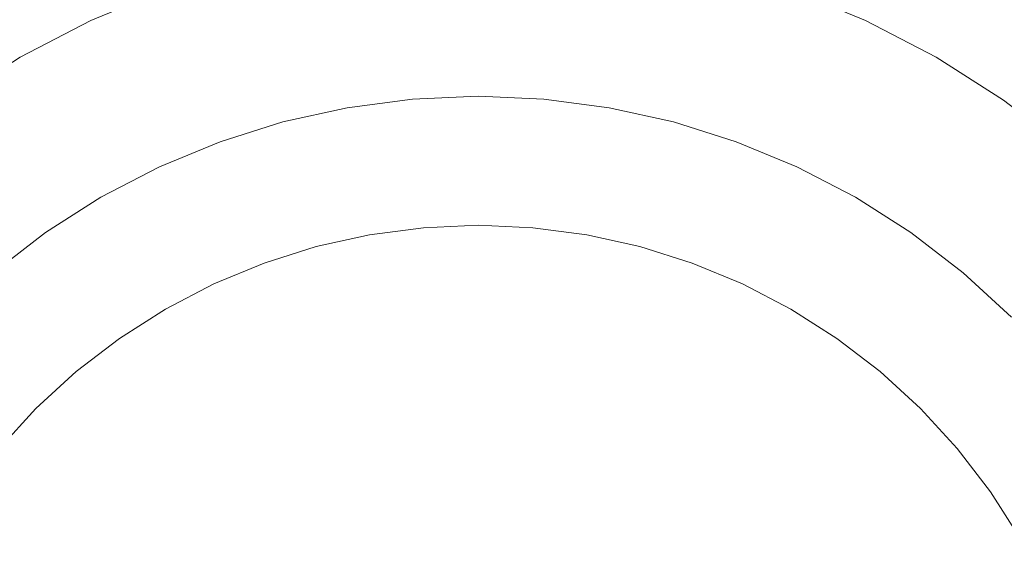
# Model space of a CAD drawing. Header units: millimetres. Extents: x 1865 to 2161, y 1201 to 1385.
# Tile 37 of 40: x 2095.62 to 2110.66, y 1361.19 to 1369.58. Entities that reach past the tile are written whole.
import ezdxf

# ---------------------------------------------------------------- set-up
doc = ezdxf.new("R2010")
doc.units = ezdxf.units.MM
doc.header["$LTSCALE"] = 25.4
doc.layers.add('Lighting-Moving Light', color=7, linetype='Continuous', lineweight=5)

# ---------------------------------------------------------------- blocks, each defined once
blk = doc.blocks.new('Group-1')
at = {"layer": 'Lighting-Moving Light', "color": 7, "linetype": 'Continuous', "lineweight": 5, "transparency": 33554687}
for points in [[(-107.035, -87.035, -16.5), (107.035, -87.035, -16.5), (107.035, 87.035, -16.5), (-107.035, 87.035, -16.5)], [(103.5, -83.5, -108.466), (-103.5, -83.5, -108.466), (-103.5, 83.5, -108.466), (103.5, 83.5, -108.466)]]:
    blk.add_3dface(points, dxfattribs=at)
for points, invisible_edges in [([(86.377, 77.523, -16.465), (87.569, 77.787, -16.465), (88.78, 77.947, -16.465), (90, 64, -16.465)], 12), ([(88.78, 77.947, -16.465), (87.569, 77.787, -16.465), (87.998, 75.353, -1.637), (88.995, 75.485, -1.637)], 10), ([(90, 78, -16.465), (88.78, 77.947, -16.465), (88.995, 75.485, -1.637), (90, 75.529, -1.637)], 10), ([(88.78, 77.947, -16.465), (90, 78, -16.465), (91.22, 77.947, -16.465), (90, 64, -16.465)], 12), ([(91.22, 77.947, -16.465), (90, 78, -16.465), (90, 75.529, -1.637), (91.005, 75.485, -1.637)], 10), ([(91.22, 77.947, -16.465), (92.431, 77.787, -16.465), (93.623, 77.523, -16.465), (90, 64, -16.465)], 12), ([(92.431, 77.787, -16.465), (91.22, 77.947, -16.465), (91.005, 75.485, -1.637), (92.002, 75.353, -1.637)], 10), ([(87.569, 77.787, -16.465), (86.377, 77.523, -16.465), (87.016, 75.136, -1.637), (87.998, 75.353, -1.637)], 10), ([(93.623, 77.523, -16.465), (92.431, 77.787, -16.465), (92.002, 75.353, -1.637), (92.984, 75.136, -1.637)], 10), ([(84.083, 76.688, -16.465), (85.212, 77.156, -16.465), (86.377, 77.523, -16.465), (90, 64, -16.465)], 12), ([(86.377, 77.523, -16.465), (85.212, 77.156, -16.465), (86.057, 74.833, -1.637), (87.016, 75.136, -1.637)], 10), ([(93.623, 77.523, -16.465), (94.788, 77.156, -16.465), (95.917, 76.688, -16.465), (90, 64, -16.465)], 12), ([(94.788, 77.156, -16.465), (93.623, 77.523, -16.465), (92.984, 75.136, -1.637), (93.943, 74.833, -1.637)], 10), ([(85.212, 77.156, -16.465), (84.083, 76.688, -16.465), (85.128, 74.448, -1.637), (86.057, 74.833, -1.637)], 10), ([(95.917, 76.688, -16.465), (94.788, 77.156, -16.465), (93.943, 74.833, -1.637), (94.872, 74.448, -1.637)], 10), ([(81.97, 75.468, -16.465), (83, 76.124, -16.465), (84.083, 76.688, -16.465), (90, 64, -16.465)], 12), ([(84.083, 76.688, -16.465), (83, 76.124, -16.465), (84.236, 73.984, -1.637), (85.128, 74.448, -1.637)], 10), ([(95.917, 76.688, -16.465), (97, 76.124, -16.465), (98.03, 75.468, -16.465), (90, 64, -16.465)], 12), ([(97, 76.124, -16.465), (95.917, 76.688, -16.465), (94.872, 74.448, -1.637), (95.764, 73.984, -1.637)], 10), ([(83, 76.124, -16.465), (81.97, 75.468, -16.465), (83.388, 73.444, -1.637), (84.236, 73.984, -1.637)], 10), ([(98.03, 75.468, -16.465), (97, 76.124, -16.465), (95.764, 73.984, -1.637), (96.612, 73.444, -1.637)], 10), ([(80.101, 73.899, -16.465), (81.001, 74.725, -16.465), (81.97, 75.468, -16.465), (90, 64, -16.465)], 12), ([(81.97, 75.468, -16.465), (81.001, 74.725, -16.465), (82.59, 72.831, -1.637), (83.388, 73.444, -1.637)], 10), ([(88.004, 75.32, -1.475), (88.998, 75.451, -1.475), (88.995, 75.485, -1.637), (87.998, 75.353, -1.637)], 11), ([(88.012, 75.274, -1.316), (89.002, 75.404, -1.316), (88.998, 75.451, -1.475), (88.004, 75.32, -1.475)], 15), ([(88.023, 75.214, -1.162), (89.008, 75.344, -1.162), (89.002, 75.404, -1.316), (88.012, 75.274, -1.316)], 15), ([(88.998, 75.451, -1.475), (90, 75.495, -1.475), (90, 75.529, -1.637), (88.995, 75.485, -1.637)], 11), ([(89.002, 75.404, -1.316), (90, 75.447, -1.316), (90, 75.495, -1.475), (88.998, 75.451, -1.475)], 15), ([(89.008, 75.344, -1.162), (90, 75.387, -1.162), (90, 75.447, -1.316), (89.002, 75.404, -1.316)], 15), ([(89.014, 75.272, -1.014), (90, 75.315, -1.014), (90, 75.387, -1.162), (89.008, 75.344, -1.162)], 15), ([(90, 75.495, -1.475), (91.002, 75.451, -1.475), (91.005, 75.485, -1.637), (90, 75.529, -1.637)], 11), ([(90, 75.447, -1.316), (90.998, 75.404, -1.316), (91.002, 75.451, -1.475), (90, 75.495, -1.475)], 15), ([(98.03, 75.468, -16.465), (98.999, 74.725, -16.465), (99.899, 73.899, -16.465), (90, 64, -16.465)], 12), ([(90, 75.387, -1.162), (90.992, 75.344, -1.162), (90.998, 75.404, -1.316), (90, 75.447, -1.316)], 15), ([(90, 75.315, -1.014), (90.986, 75.272, -1.014), (90.992, 75.344, -1.162), (90, 75.387, -1.162)], 15), ([(90.992, 75.344, -1.162), (91.977, 75.214, -1.162), (91.988, 75.274, -1.316), (90.998, 75.404, -1.316)], 15), ([(90.998, 75.404, -1.316), (91.988, 75.274, -1.316), (91.996, 75.32, -1.475), (91.002, 75.451, -1.475)], 15), ([(91.002, 75.451, -1.475), (91.996, 75.32, -1.475), (92.002, 75.353, -1.637), (91.005, 75.485, -1.637)], 11), ([(98.999, 74.725, -16.465), (98.03, 75.468, -16.465), (96.612, 73.444, -1.637), (97.41, 72.831, -1.637)], 10), ([(87.025, 75.103, -1.475), (88.004, 75.32, -1.475), (87.998, 75.353, -1.637), (87.016, 75.136, -1.637)], 11), ([(87.037, 75.057, -1.316), (88.012, 75.274, -1.316), (88.004, 75.32, -1.475), (87.025, 75.103, -1.475)], 15), ([(87.053, 74.999, -1.162), (88.023, 75.214, -1.162), (88.012, 75.274, -1.316), (87.037, 75.057, -1.316)], 15), ([(88.035, 75.143, -1.014), (89.014, 75.272, -1.014), (89.008, 75.344, -1.162), (88.023, 75.214, -1.162)], 15), ([(88.05, 75.06, -0.872), (89.021, 75.187, -0.872), (89.014, 75.272, -1.014), (88.035, 75.143, -1.014)], 15), ([(89.021, 75.187, -0.872), (90, 75.23, -0.872), (90, 75.315, -1.014), (89.014, 75.272, -1.014)], 15), ([(90, 75.23, -0.872), (90.979, 75.187, -0.872), (90.986, 75.272, -1.014), (90, 75.315, -1.014)], 15), ([(90.979, 75.187, -0.872), (91.95, 75.06, -0.872), (91.965, 75.143, -1.014), (90.986, 75.272, -1.014)], 15), ([(90.986, 75.272, -1.014), (91.965, 75.143, -1.014), (91.977, 75.214, -1.162), (90.992, 75.344, -1.162)], 15), ([(91.977, 75.214, -1.162), (92.947, 74.999, -1.162), (92.963, 75.057, -1.316), (91.988, 75.274, -1.316)], 15), ([(91.988, 75.274, -1.316), (92.963, 75.057, -1.316), (92.975, 75.103, -1.475), (91.996, 75.32, -1.475)], 15), ([(91.996, 75.32, -1.475), (92.975, 75.103, -1.475), (92.984, 75.136, -1.637), (92.002, 75.353, -1.637)], 11), ([(86.069, 74.801, -1.475), (87.025, 75.103, -1.475), (87.016, 75.136, -1.637), (86.057, 74.833, -1.637)], 11), ([(86.085, 74.757, -1.316), (87.037, 75.057, -1.316), (87.025, 75.103, -1.475), (86.069, 74.801, -1.475)], 15), ([(87.072, 74.929, -1.014), (88.035, 75.143, -1.014), (88.023, 75.214, -1.162), (87.053, 74.999, -1.162)], 15), ([(87.093, 74.848, -0.872), (88.05, 75.06, -0.872), (88.035, 75.143, -1.014), (87.072, 74.929, -1.014)], 15), ([(88.067, 74.965, -0.737), (89.03, 75.092, -0.737), (89.021, 75.187, -0.872), (88.05, 75.06, -0.872)], 15), ([(88.085, 74.86, -0.611), (89.039, 74.985, -0.611), (89.03, 75.092, -0.737), (88.067, 74.965, -0.737)], 15), ([(89.03, 75.092, -0.737), (90, 75.134, -0.737), (90, 75.23, -0.872), (89.021, 75.187, -0.872)], 15), ([(89.039, 74.985, -0.611), (90, 75.027, -0.611), (90, 75.134, -0.737), (89.03, 75.092, -0.737)], 15), ([(90, 75.134, -0.737), (90.97, 75.092, -0.737), (90.979, 75.187, -0.872), (90, 75.23, -0.872)], 15), ([(90, 75.027, -0.611), (90.961, 74.985, -0.611), (90.97, 75.092, -0.737), (90, 75.134, -0.737)], 15), ([(90.961, 74.985, -0.611), (91.915, 74.86, -0.611), (91.933, 74.965, -0.737), (90.97, 75.092, -0.737)], 15), ([(90.97, 75.092, -0.737), (91.933, 74.965, -0.737), (91.95, 75.06, -0.872), (90.979, 75.187, -0.872)], 15), ([(91.95, 75.06, -0.872), (92.907, 74.848, -0.872), (92.928, 74.929, -1.014), (91.965, 75.143, -1.014)], 15), ([(91.965, 75.143, -1.014), (92.928, 74.929, -1.014), (92.947, 74.999, -1.162), (91.977, 75.214, -1.162)], 15), ([(92.963, 75.057, -1.316), (93.915, 74.757, -1.316), (93.931, 74.801, -1.475), (92.975, 75.103, -1.475)], 15), ([(92.975, 75.103, -1.475), (93.931, 74.801, -1.475), (93.943, 74.833, -1.637), (92.984, 75.136, -1.637)], 11), ([(86.105, 74.701, -1.162), (87.053, 74.999, -1.162), (87.037, 75.057, -1.316), (86.085, 74.757, -1.316)], 15), ([(86.13, 74.632, -1.014), (87.072, 74.929, -1.014), (87.053, 74.999, -1.162), (86.105, 74.701, -1.162)], 15), ([(87.118, 74.755, -0.737), (88.067, 74.965, -0.737), (88.05, 75.06, -0.872), (87.093, 74.848, -0.872)], 15), ([(87.146, 74.652, -0.611), (88.085, 74.86, -0.611), (88.067, 74.965, -0.737), (87.118, 74.755, -0.737)], 15), ([(88.105, 74.745, -0.494), (89.049, 74.869, -0.494), (89.039, 74.985, -0.611), (88.085, 74.86, -0.611)], 15), ([(89.049, 74.869, -0.494), (90, 74.91, -0.494), (90, 75.027, -0.611), (89.039, 74.985, -0.611)], 15), ([(90, 74.91, -0.494), (90.951, 74.869, -0.494), (90.961, 74.985, -0.611), (90, 75.027, -0.611)], 15), ([(90.951, 74.869, -0.494), (91.895, 74.745, -0.494), (91.915, 74.86, -0.611), (90.961, 74.985, -0.611)], 15), ([(91.915, 74.86, -0.611), (92.854, 74.652, -0.611), (92.882, 74.755, -0.737), (91.933, 74.965, -0.737)], 15), ([(91.933, 74.965, -0.737), (92.882, 74.755, -0.737), (92.907, 74.848, -0.872), (91.95, 75.06, -0.872)], 15), ([(92.928, 74.929, -1.014), (93.87, 74.632, -1.014), (93.895, 74.701, -1.162), (92.947, 74.999, -1.162)], 15), ([(92.947, 74.999, -1.162), (93.895, 74.701, -1.162), (93.915, 74.757, -1.316), (92.963, 75.057, -1.316)], 15), ([(85.142, 74.418, -1.475), (86.069, 74.801, -1.475), (86.057, 74.833, -1.637), (85.128, 74.448, -1.637)], 11), ([(85.162, 74.375, -1.316), (86.085, 74.757, -1.316), (86.069, 74.801, -1.475), (85.142, 74.418, -1.475)], 15), ([(86.159, 74.553, -0.872), (87.093, 74.848, -0.872), (87.072, 74.929, -1.014), (86.13, 74.632, -1.014)], 15), ([(86.192, 74.463, -0.737), (87.118, 74.755, -0.737), (87.093, 74.848, -0.872), (86.159, 74.553, -0.872)], 15), ([(87.176, 74.539, -0.494), (88.105, 74.745, -0.494), (88.085, 74.86, -0.611), (87.146, 74.652, -0.611)], 15), ([(88.127, 74.62, -0.387), (89.06, 74.743, -0.387), (89.049, 74.869, -0.494), (88.105, 74.745, -0.494)], 15), ([(89.06, 74.743, -0.387), (90, 74.784, -0.387), (90, 74.91, -0.494), (89.049, 74.869, -0.494)], 15), ([(89.072, 74.609, -0.291), (90, 74.65, -0.291), (90, 74.784, -0.387), (89.06, 74.743, -0.387)], 15), ([(90, 74.784, -0.387), (90.94, 74.743, -0.387), (90.951, 74.869, -0.494), (90, 74.91, -0.494)], 15), ([(90, 74.65, -0.291), (90.928, 74.609, -0.291), (90.94, 74.743, -0.387), (90, 74.784, -0.387)], 15), ([(90.94, 74.743, -0.387), (91.873, 74.62, -0.387), (91.895, 74.745, -0.494), (90.951, 74.869, -0.494)], 15), ([(91.895, 74.745, -0.494), (92.824, 74.539, -0.494), (92.854, 74.652, -0.611), (91.915, 74.86, -0.611)], 15), ([(92.882, 74.755, -0.737), (93.808, 74.463, -0.737), (93.841, 74.553, -0.872), (92.907, 74.848, -0.872)], 15), ([(92.907, 74.848, -0.872), (93.841, 74.553, -0.872), (93.87, 74.632, -1.014), (92.928, 74.929, -1.014)], 15), ([(93.915, 74.757, -1.316), (94.838, 74.375, -1.316), (94.858, 74.418, -1.475), (93.931, 74.801, -1.475)], 15), ([(93.931, 74.801, -1.475), (94.858, 74.418, -1.475), (94.872, 74.448, -1.637), (93.943, 74.833, -1.637)], 11), ([(85.187, 74.321, -1.162), (86.105, 74.701, -1.162), (86.085, 74.757, -1.316), (85.162, 74.375, -1.316)], 15), ([(85.218, 74.255, -1.014), (86.13, 74.632, -1.014), (86.105, 74.701, -1.162), (85.187, 74.321, -1.162)], 15), ([(85.254, 74.178, -0.872), (86.159, 74.553, -0.872), (86.13, 74.632, -1.014), (85.218, 74.255, -1.014)], 15), ([(86.228, 74.362, -0.611), (87.146, 74.652, -0.611), (87.118, 74.755, -0.737), (86.192, 74.463, -0.737)], 15), ([(86.268, 74.252, -0.494), (87.176, 74.539, -0.494), (87.146, 74.652, -0.611), (86.228, 74.362, -0.611)], 15), ([(87.209, 74.417, -0.387), (88.127, 74.62, -0.387), (88.105, 74.745, -0.494), (87.176, 74.539, -0.494)], 15), ([(88.151, 74.488, -0.291), (89.072, 74.609, -0.291), (89.06, 74.743, -0.387), (88.127, 74.62, -0.387)], 15), ([(89.084, 74.468, -0.206), (90, 74.508, -0.206), (90, 74.65, -0.291), (89.072, 74.609, -0.291)], 15), ([(90, 74.508, -0.206), (90.916, 74.468, -0.206), (90.928, 74.609, -0.291), (90, 74.65, -0.291)], 15), ([(90.928, 74.609, -0.291), (91.849, 74.488, -0.291), (91.873, 74.62, -0.387), (90.94, 74.743, -0.387)], 15), ([(91.873, 74.62, -0.387), (92.791, 74.417, -0.387), (92.824, 74.539, -0.494), (91.895, 74.745, -0.494)], 15), ([(92.824, 74.539, -0.494), (93.732, 74.252, -0.494), (93.772, 74.362, -0.611), (92.854, 74.652, -0.611)], 15), ([(92.854, 74.652, -0.611), (93.772, 74.362, -0.611), (93.808, 74.463, -0.737), (92.882, 74.755, -0.737)], 15), ([(93.841, 74.553, -0.872), (94.746, 74.178, -0.872), (94.782, 74.255, -1.014), (93.87, 74.632, -1.014)], 15), ([(93.87, 74.632, -1.014), (94.782, 74.255, -1.014), (94.813, 74.321, -1.162), (93.895, 74.701, -1.162)], 15), ([(93.895, 74.701, -1.162), (94.813, 74.321, -1.162), (94.838, 74.375, -1.316), (93.915, 74.757, -1.316)], 15), ([(99.899, 73.899, -16.465), (98.999, 74.725, -16.465), (97.41, 72.831, -1.637), (98.152, 72.152, -1.637)], 10), ([(85.294, 74.091, -0.737), (86.192, 74.463, -0.737), (86.159, 74.553, -0.872), (85.254, 74.178, -0.872)], 15), ([(86.312, 74.134, -0.387), (87.209, 74.417, -0.387), (87.176, 74.539, -0.494), (86.268, 74.252, -0.494)], 15), ([(87.244, 74.287, -0.291), (88.151, 74.488, -0.291), (88.127, 74.62, -0.387), (87.209, 74.417, -0.387)], 15), ([(87.28, 74.15, -0.206), (88.175, 74.348, -0.206), (88.151, 74.488, -0.291), (87.244, 74.287, -0.291)], 15), ([(88.175, 74.348, -0.206), (89.084, 74.468, -0.206), (89.072, 74.609, -0.291), (88.151, 74.488, -0.291)], 15), ([(89.097, 74.32, -0.134), (90, 74.359, -0.134), (90, 74.508, -0.206), (89.084, 74.468, -0.206)], 15), ([(90, 74.359, -0.134), (90.903, 74.32, -0.134), (90.916, 74.468, -0.206), (90, 74.508, -0.206)], 15), ([(90.916, 74.468, -0.206), (91.825, 74.348, -0.206), (91.849, 74.488, -0.291), (90.928, 74.609, -0.291)], 15), ([(91.825, 74.348, -0.206), (92.72, 74.15, -0.206), (92.756, 74.287, -0.291), (91.849, 74.488, -0.291)], 15), ([(91.849, 74.488, -0.291), (92.756, 74.287, -0.291), (92.791, 74.417, -0.387), (91.873, 74.62, -0.387)], 15), ([(92.791, 74.417, -0.387), (93.688, 74.134, -0.387), (93.732, 74.252, -0.494), (92.824, 74.539, -0.494)], 15), ([(93.808, 74.463, -0.737), (94.706, 74.091, -0.737), (94.746, 74.178, -0.872), (93.841, 74.553, -0.872)], 15), ([(84.253, 73.955, -1.475), (85.142, 74.418, -1.475), (85.128, 74.448, -1.637), (84.236, 73.984, -1.637)], 11), ([(84.276, 73.914, -1.316), (85.162, 74.375, -1.316), (85.142, 74.418, -1.475), (84.253, 73.955, -1.475)], 15), ([(84.306, 73.862, -1.162), (85.187, 74.321, -1.162), (85.162, 74.375, -1.316), (84.276, 73.914, -1.316)], 15), ([(85.34, 73.994, -0.611), (86.228, 74.362, -0.611), (86.192, 74.463, -0.737), (85.294, 74.091, -0.737)], 15), ([(85.389, 73.888, -0.494), (86.268, 74.252, -0.494), (86.228, 74.362, -0.611), (85.34, 73.994, -0.611)], 15), ([(86.358, 74.008, -0.291), (87.244, 74.287, -0.291), (87.209, 74.417, -0.387), (86.312, 74.134, -0.387)], 15), ([(87.319, 74.006, -0.134), (88.201, 74.202, -0.134), (88.175, 74.348, -0.206), (87.28, 74.15, -0.206)], 15), ([(88.201, 74.202, -0.134), (89.097, 74.32, -0.134), (89.084, 74.468, -0.206), (88.175, 74.348, -0.206)], 15), ([(89.111, 74.166, -0.074), (90, 74.205, -0.074), (90, 74.359, -0.134), (89.097, 74.32, -0.134)], 15), ([(90, 74.205, -0.074), (90.889, 74.166, -0.074), (90.903, 74.32, -0.134), (90, 74.359, -0.134)], 15), ([(90.903, 74.32, -0.134), (91.799, 74.202, -0.134), (91.825, 74.348, -0.206), (90.916, 74.468, -0.206)], 15), ([(91.799, 74.202, -0.134), (92.681, 74.006, -0.134), (92.72, 74.15, -0.206), (91.825, 74.348, -0.206)], 15), ([(92.756, 74.287, -0.291), (93.642, 74.008, -0.291), (93.688, 74.134, -0.387), (92.791, 74.417, -0.387)], 15), ([(93.732, 74.252, -0.494), (94.611, 73.888, -0.494), (94.66, 73.994, -0.611), (93.772, 74.362, -0.611)], 15), ([(93.772, 74.362, -0.611), (94.66, 73.994, -0.611), (94.706, 74.091, -0.737), (93.808, 74.463, -0.737)], 15), ([(94.813, 74.321, -1.162), (95.694, 73.862, -1.162), (95.724, 73.914, -1.316), (94.838, 74.375, -1.316)], 15), ([(94.838, 74.375, -1.316), (95.724, 73.914, -1.316), (95.747, 73.955, -1.475), (94.858, 74.418, -1.475)], 15), ([(94.858, 74.418, -1.475), (95.747, 73.955, -1.475), (95.764, 73.984, -1.637), (94.872, 74.448, -1.637)], 11), ([(84.343, 73.799, -1.014), (85.218, 74.255, -1.014), (85.187, 74.321, -1.162), (84.306, 73.862, -1.162)], 15), ([(84.385, 73.726, -0.872), (85.254, 74.178, -0.872), (85.218, 74.255, -1.014), (84.343, 73.799, -1.014)], 15), ([(85.442, 73.774, -0.387), (86.312, 74.134, -0.387), (86.268, 74.252, -0.494), (85.389, 73.888, -0.494)], 15), ([(86.406, 73.874, -0.206), (87.28, 74.15, -0.206), (87.244, 74.287, -0.291), (86.358, 74.008, -0.291)], 15), ([(87.359, 73.857, -0.074), (88.228, 74.05, -0.074), (88.201, 74.202, -0.134), (87.319, 74.006, -0.134)], 15), ([(88.228, 74.05, -0.074), (89.111, 74.166, -0.074), (89.097, 74.32, -0.134), (88.201, 74.202, -0.134)], 15), ([(89.124, 74.009, -0.027), (90, 74.047, -0.027), (90, 74.205, -0.074), (89.111, 74.166, -0.074)], 15), ([(90, 74.047, -0.027), (90.876, 74.009, -0.027), (90.889, 74.166, -0.074), (90, 74.205, -0.074)], 15), ([(90.889, 74.166, -0.074), (91.772, 74.05, -0.074), (91.799, 74.202, -0.134), (90.903, 74.32, -0.134)], 15), ([(91.772, 74.05, -0.074), (92.641, 73.857, -0.074), (92.681, 74.006, -0.134), (91.799, 74.202, -0.134)], 15), ([(92.72, 74.15, -0.206), (93.594, 73.874, -0.206), (93.642, 74.008, -0.291), (92.756, 74.287, -0.291)], 15), ([(93.688, 74.134, -0.387), (94.558, 73.774, -0.387), (94.611, 73.888, -0.494), (93.732, 74.252, -0.494)], 15), ([(94.746, 74.178, -0.872), (95.615, 73.726, -0.872), (95.657, 73.799, -1.014), (94.782, 74.255, -1.014)], 15), ([(94.782, 74.255, -1.014), (95.657, 73.799, -1.014), (95.694, 73.862, -1.162), (94.813, 74.321, -1.162)], 15), ([(84.433, 73.642, -0.737), (85.294, 74.091, -0.737), (85.254, 74.178, -0.872), (84.385, 73.726, -0.872)], 15), ([(84.486, 73.55, -0.611), (85.34, 73.994, -0.611), (85.294, 74.091, -0.737), (84.433, 73.642, -0.737)], 15), ([(85.499, 73.652, -0.291), (86.358, 74.008, -0.291), (86.312, 74.134, -0.387), (85.442, 73.774, -0.387)], 15), ([(86.457, 73.735, -0.134), (87.319, 74.006, -0.134), (87.28, 74.15, -0.206), (86.406, 73.874, -0.206)], 15), ([(87.4, 73.704, -0.027), (88.255, 73.894, -0.027), (88.228, 74.05, -0.074), (87.359, 73.857, -0.074)], 15), ([(88.255, 73.894, -0.027), (89.124, 74.009, -0.027), (89.111, 74.166, -0.074), (88.228, 74.05, -0.074)], 15), ([(89.138, 73.847, 0.007), (90, 73.885, 0.007), (90, 74.047, -0.027), (89.124, 74.009, -0.027)], 15), ([(90, 73.885, 0.007), (90.862, 73.847, 0.007), (90.876, 74.009, -0.027), (90, 74.047, -0.027)], 15), ([(90.876, 74.009, -0.027), (91.745, 73.894, -0.027), (91.772, 74.05, -0.074), (90.889, 74.166, -0.074)], 15), ([(91.745, 73.894, -0.027), (92.6, 73.704, -0.027), (92.641, 73.857, -0.074), (91.772, 74.05, -0.074)], 15), ([(92.681, 74.006, -0.134), (93.543, 73.735, -0.134), (93.594, 73.874, -0.206), (92.72, 74.15, -0.206)], 15), ([(93.642, 74.008, -0.291), (94.501, 73.652, -0.291), (94.558, 73.774, -0.387), (93.688, 74.134, -0.387)], 15), ([(94.66, 73.994, -0.611), (95.514, 73.55, -0.611), (95.567, 73.642, -0.737), (94.706, 74.091, -0.737)], 15), ([(94.706, 74.091, -0.737), (95.567, 73.642, -0.737), (95.615, 73.726, -0.872), (94.746, 74.178, -0.872)], 15), ([(78.532, 72.03, -16.465), (79.275, 72.999, -16.465), (80.101, 73.899, -16.465), (90, 64, -16.465)], 12), ([(83.407, 73.416, -1.475), (84.253, 73.955, -1.475), (84.236, 73.984, -1.637), (83.388, 73.444, -1.637)], 11), ([(83.434, 73.377, -1.316), (84.276, 73.914, -1.316), (84.253, 73.955, -1.475), (83.407, 73.416, -1.475)], 15), ([(83.468, 73.328, -1.162), (84.306, 73.862, -1.162), (84.276, 73.914, -1.316), (83.434, 73.377, -1.316)], 15), ([(84.545, 73.449, -0.494), (85.389, 73.888, -0.494), (85.34, 73.994, -0.611), (84.486, 73.55, -0.611)], 15), ([(84.608, 73.339, -0.387), (85.442, 73.774, -0.387), (85.389, 73.888, -0.494), (84.545, 73.449, -0.494)], 15), ([(85.559, 73.523, -0.206), (86.406, 73.874, -0.206), (86.358, 74.008, -0.291), (85.499, 73.652, -0.291)], 15), ([(86.51, 73.59, -0.074), (87.359, 73.857, -0.074), (87.319, 74.006, -0.134), (86.457, 73.735, -0.134)], 15), ([(87.442, 73.548, 0.007), (88.283, 73.735, 0.007), (88.255, 73.894, -0.027), (87.4, 73.704, -0.027)], 15), ([(88.283, 73.735, 0.007), (89.138, 73.847, 0.007), (89.124, 74.009, -0.027), (88.255, 73.894, -0.027)], 15), ([(89.153, 73.684, 0.028), (90, 73.721, 0.028), (90, 73.885, 0.007), (89.138, 73.847, 0.007)], 15), ([(99.899, 73.899, -16.465), (100.725, 72.999, -16.465), (101.468, 72.03, -16.465), (90, 64, -16.465)], 12), ([(90, 73.721, 0.028), (90.847, 73.684, 0.028), (90.862, 73.847, 0.007), (90, 73.885, 0.007)], 15), ([(90.862, 73.847, 0.007), (91.717, 73.735, 0.007), (91.745, 73.894, -0.027), (90.876, 74.009, -0.027)], 15), ([(91.717, 73.735, 0.007), (92.558, 73.548, 0.007), (92.6, 73.704, -0.027), (91.745, 73.894, -0.027)], 15), ([(92.641, 73.857, -0.074), (93.49, 73.59, -0.074), (93.543, 73.735, -0.134), (92.681, 74.006, -0.134)], 15), ([(93.594, 73.874, -0.206), (94.441, 73.523, -0.206), (94.501, 73.652, -0.291), (93.642, 74.008, -0.291)], 15), ([(94.558, 73.774, -0.387), (95.392, 73.339, -0.387), (95.455, 73.449, -0.494), (94.611, 73.888, -0.494)], 15), ([(94.611, 73.888, -0.494), (95.455, 73.449, -0.494), (95.514, 73.55, -0.611), (94.66, 73.994, -0.611)], 15), ([(95.694, 73.862, -1.162), (96.532, 73.328, -1.162), (96.566, 73.377, -1.316), (95.724, 73.914, -1.316)], 15), ([(95.724, 73.914, -1.316), (96.566, 73.377, -1.316), (96.593, 73.416, -1.475), (95.747, 73.955, -1.475)], 15), ([(95.747, 73.955, -1.475), (96.593, 73.416, -1.475), (96.612, 73.444, -1.637), (95.764, 73.984, -1.637)], 11), ([(83.51, 73.269, -1.014), (84.343, 73.799, -1.014), (84.306, 73.862, -1.162), (83.468, 73.328, -1.162)], 15), ([(83.559, 73.199, -0.872), (84.385, 73.726, -0.872), (84.343, 73.799, -1.014), (83.51, 73.269, -1.014)], 15), ([(84.675, 73.223, -0.291), (85.499, 73.652, -0.291), (85.442, 73.774, -0.387), (84.608, 73.339, -0.387)], 15), ([(85.622, 73.389, -0.134), (86.457, 73.735, -0.134), (86.406, 73.874, -0.206), (85.559, 73.523, -0.206)], 15), ([(85.687, 73.249, -0.074), (86.51, 73.59, -0.074), (86.457, 73.735, -0.134), (85.622, 73.389, -0.134)], 15), ([(86.564, 73.441, -0.027), (87.4, 73.704, -0.027), (87.359, 73.857, -0.074), (86.51, 73.59, -0.074)], 15), ([(87.484, 73.39, 0.028), (88.312, 73.573, 0.028), (88.283, 73.735, 0.007), (87.442, 73.548, 0.007)], 15), ([(88.312, 73.573, 0.028), (89.153, 73.684, 0.028), (89.138, 73.847, 0.007), (88.283, 73.735, 0.007)], 15), ([(90.847, 73.684, 0.028), (91.688, 73.573, 0.028), (91.717, 73.735, 0.007), (90.862, 73.847, 0.007)], 15), ([(91.688, 73.573, 0.028), (92.516, 73.39, 0.028), (92.558, 73.548, 0.007), (91.717, 73.735, 0.007)], 15), ([(92.6, 73.704, -0.027), (93.436, 73.441, -0.027), (93.49, 73.59, -0.074), (92.641, 73.857, -0.074)], 15), ([(93.49, 73.59, -0.074), (94.313, 73.249, -0.074), (94.378, 73.389, -0.134), (93.543, 73.735, -0.134)], 15), ([(93.543, 73.735, -0.134), (94.378, 73.389, -0.134), (94.441, 73.523, -0.206), (93.594, 73.874, -0.206)], 15), ([(94.501, 73.652, -0.291), (95.325, 73.223, -0.291), (95.392, 73.339, -0.387), (94.558, 73.774, -0.387)], 15), ([(95.615, 73.726, -0.872), (96.441, 73.199, -0.872), (96.49, 73.269, -1.014), (95.657, 73.799, -1.014)], 15), ([(95.657, 73.799, -1.014), (96.49, 73.269, -1.014), (96.532, 73.328, -1.162), (95.694, 73.862, -1.162)], 15), ([(83.614, 73.121, -0.737), (84.433, 73.642, -0.737), (84.385, 73.726, -0.872), (83.559, 73.199, -0.872)], 15), ([(83.675, 73.033, -0.611), (84.486, 73.55, -0.611), (84.433, 73.642, -0.737), (83.614, 73.121, -0.737)], 15), ([(84.746, 73.1, -0.206), (85.559, 73.523, -0.206), (85.499, 73.652, -0.291), (84.675, 73.223, -0.291)], 15), ([(85.754, 73.105, -0.027), (86.564, 73.441, -0.027), (86.51, 73.59, -0.074), (85.687, 73.249, -0.074)], 15), ([(86.619, 73.289, 0.007), (87.442, 73.548, 0.007), (87.4, 73.704, -0.027), (86.564, 73.441, -0.027)], 15), ([(88.341, 73.411, 0.035), (89.167, 73.519, 0.035), (89.153, 73.684, 0.028), (88.312, 73.573, 0.028)], 14), ([(89.167, 73.519, 0.035), (90, 73.556, 0.035), (90, 73.721, 0.028), (89.153, 73.684, 0.028)], 14), ([(90, 73.556, 0.035), (90.833, 73.519, 0.035), (90.847, 73.684, 0.028), (90, 73.721, 0.028)], 14), ([(90.833, 73.519, 0.035), (91.659, 73.411, 0.035), (91.688, 73.573, 0.028), (90.847, 73.684, 0.028)], 14), ([(92.558, 73.548, 0.007), (93.381, 73.289, 0.007), (93.436, 73.441, -0.027), (92.6, 73.704, -0.027)], 15), ([(93.436, 73.441, -0.027), (94.246, 73.105, -0.027), (94.313, 73.249, -0.074), (93.49, 73.59, -0.074)], 15), ([(94.441, 73.523, -0.206), (95.254, 73.1, -0.206), (95.325, 73.223, -0.291), (94.501, 73.652, -0.291)], 15), ([(95.514, 73.55, -0.611), (96.325, 73.033, -0.611), (96.386, 73.121, -0.737), (95.567, 73.642, -0.737)], 15), ([(95.567, 73.642, -0.737), (96.386, 73.121, -0.737), (96.441, 73.199, -0.872), (95.615, 73.726, -0.872)], 15), ([(82.611, 72.805, -1.475), (83.407, 73.416, -1.475), (83.388, 73.444, -1.637), (82.59, 72.831, -1.637)], 11), ([(83.742, 72.937, -0.494), (84.545, 73.449, -0.494), (84.486, 73.55, -0.611), (83.675, 73.033, -0.611)], 15), ([(83.814, 72.834, -0.387), (84.608, 73.339, -0.387), (84.545, 73.449, -0.494), (83.742, 72.937, -0.494)], 15), ([(84.82, 72.971, -0.134), (85.622, 73.389, -0.134), (85.559, 73.523, -0.206), (84.746, 73.1, -0.206)], 15), ([(85.822, 72.959, 0.007), (86.619, 73.289, 0.007), (86.564, 73.441, -0.027), (85.754, 73.105, -0.027)], 15), ([(86.675, 73.135, 0.028), (87.484, 73.39, 0.028), (87.442, 73.548, 0.007), (86.619, 73.289, 0.007)], 15), ([(87.527, 73.23, 0.035), (88.341, 73.411, 0.035), (88.312, 73.573, 0.028), (87.484, 73.39, 0.028)], 14), ([(89.167, 73.519, 0.035), (88.341, 73.411, 0.035), (87.527, 73.23, 0.035), (90, 64, 0.035)], 12), ([(90.833, 73.519, 0.035), (90, 73.556, 0.035), (89.167, 73.519, 0.035), (90, 64, 0.035)], 12), ([(92.473, 73.23, 0.035), (91.659, 73.411, 0.035), (90.833, 73.519, 0.035), (90, 64, 0.035)], 12), ([(91.659, 73.411, 0.035), (92.473, 73.23, 0.035), (92.516, 73.39, 0.028), (91.688, 73.573, 0.028)], 14), ([(92.516, 73.39, 0.028), (93.325, 73.135, 0.028), (93.381, 73.289, 0.007), (92.558, 73.548, 0.007)], 15), ([(93.381, 73.289, 0.007), (94.178, 72.959, 0.007), (94.246, 73.105, -0.027), (93.436, 73.441, -0.027)], 15), ([(94.378, 73.389, -0.134), (95.18, 72.971, -0.134), (95.254, 73.1, -0.206), (94.441, 73.523, -0.206)], 15), ([(95.392, 73.339, -0.387), (96.186, 72.834, -0.387), (96.258, 72.937, -0.494), (95.455, 73.449, -0.494)], 15), ([(95.455, 73.449, -0.494), (96.258, 72.937, -0.494), (96.325, 73.033, -0.611), (95.514, 73.55, -0.611)], 15), ([(96.593, 73.416, -1.475), (97.389, 72.805, -1.475), (97.41, 72.831, -1.637), (96.612, 73.444, -1.637)], 11), ([(82.642, 72.769, -1.316), (83.434, 73.377, -1.316), (83.407, 73.416, -1.475), (82.611, 72.805, -1.475)], 15), ([(82.68, 72.723, -1.162), (83.468, 73.328, -1.162), (83.434, 73.377, -1.316), (82.642, 72.769, -1.316)], 15), ([(82.727, 72.668, -1.014), (83.51, 73.269, -1.014), (83.468, 73.328, -1.162), (82.68, 72.723, -1.162)], 15), ([(83.892, 72.724, -0.291), (84.675, 73.223, -0.291), (84.608, 73.339, -0.387), (83.814, 72.834, -0.387)], 15), ([(84.897, 72.838, -0.074), (85.687, 73.249, -0.074), (85.622, 73.389, -0.134), (84.82, 72.971, -0.134)], 15), ([(85.892, 72.81, 0.028), (86.675, 73.135, 0.028), (86.619, 73.289, 0.007), (85.822, 72.959, 0.007)], 15), ([(86.732, 72.979, 0.035), (87.527, 73.23, 0.035), (87.484, 73.39, 0.028), (86.675, 73.135, 0.028)], 14), ([(92.473, 73.23, 0.035), (93.268, 72.979, 0.035), (93.325, 73.135, 0.028), (92.516, 73.39, 0.028)], 14), ([(93.325, 73.135, 0.028), (94.108, 72.81, 0.028), (94.178, 72.959, 0.007), (93.381, 73.289, 0.007)], 15), ([(94.313, 73.249, -0.074), (95.103, 72.838, -0.074), (95.18, 72.971, -0.134), (94.378, 73.389, -0.134)], 15), ([(95.325, 73.223, -0.291), (96.108, 72.724, -0.291), (96.186, 72.834, -0.387), (95.392, 73.339, -0.387)], 15), ([(96.49, 73.269, -1.014), (97.273, 72.668, -1.014), (97.32, 72.723, -1.162), (96.532, 73.328, -1.162)], 15), ([(96.532, 73.328, -1.162), (97.32, 72.723, -1.162), (97.358, 72.769, -1.316), (96.566, 73.377, -1.316)], 15), ([(96.566, 73.377, -1.316), (97.358, 72.769, -1.316), (97.389, 72.805, -1.475), (96.593, 73.416, -1.475)], 15), ([(82.781, 72.603, -0.872), (83.559, 73.199, -0.872), (83.51, 73.269, -1.014), (82.727, 72.668, -1.014)], 15), ([(82.843, 72.529, -0.737), (83.614, 73.121, -0.737), (83.559, 73.199, -0.872), (82.781, 72.603, -0.872)], 15), ([(83.973, 72.607, -0.206), (84.746, 73.1, -0.206), (84.675, 73.223, -0.291), (83.892, 72.724, -0.291)], 15), ([(84.977, 72.701, -0.027), (85.754, 73.105, -0.027), (85.687, 73.249, -0.074), (84.897, 72.838, -0.074)], 15), ([(85.962, 72.66, 0.035), (86.732, 72.979, 0.035), (86.675, 73.135, 0.028), (85.892, 72.81, 0.028)], 14), ([(87.527, 73.23, 0.035), (86.732, 72.979, 0.035), (85.962, 72.66, 0.035), (90, 64, 0.035)], 12), ([(94.038, 72.66, 0.035), (93.268, 72.979, 0.035), (92.473, 73.23, 0.035), (90, 64, 0.035)], 12), ([(93.268, 72.979, 0.035), (94.038, 72.66, 0.035), (94.108, 72.81, 0.028), (93.325, 73.135, 0.028)], 14), ([(94.246, 73.105, -0.027), (95.023, 72.701, -0.027), (95.103, 72.838, -0.074), (94.313, 73.249, -0.074)], 15), ([(95.254, 73.1, -0.206), (96.027, 72.607, -0.206), (96.108, 72.724, -0.291), (95.325, 73.223, -0.291)], 15), ([(96.386, 73.121, -0.737), (97.157, 72.529, -0.737), (97.219, 72.603, -0.872), (96.441, 73.199, -0.872)], 15), ([(96.441, 73.199, -0.872), (97.219, 72.603, -0.872), (97.273, 72.668, -1.014), (96.49, 73.269, -1.014)], 15), ([(82.912, 72.447, -0.611), (83.675, 73.033, -0.611), (83.614, 73.121, -0.737), (82.843, 72.529, -0.737)], 15), ([(82.987, 72.358, -0.494), (83.742, 72.937, -0.494), (83.675, 73.033, -0.611), (82.912, 72.447, -0.611)], 15), ([(84.058, 72.486, -0.134), (84.82, 72.971, -0.134), (84.746, 73.1, -0.206), (83.973, 72.607, -0.206)], 15), ([(85.058, 72.561, 0.007), (85.822, 72.959, 0.007), (85.754, 73.105, -0.027), (84.977, 72.701, -0.027)], 15), ([(94.178, 72.959, 0.007), (94.942, 72.561, 0.007), (95.023, 72.701, -0.027), (94.246, 73.105, -0.027)], 15), ([(95.18, 72.971, -0.134), (95.942, 72.486, -0.134), (96.027, 72.607, -0.206), (95.254, 73.1, -0.206)], 15), ([(96.258, 72.937, -0.494), (97.013, 72.358, -0.494), (97.088, 72.447, -0.611), (96.325, 73.033, -0.611)], 15), ([(96.325, 73.033, -0.611), (97.088, 72.447, -0.611), (97.157, 72.529, -0.737), (96.386, 73.121, -0.737)], 15), ([(83.068, 72.261, -0.387), (83.814, 72.834, -0.387), (83.742, 72.937, -0.494), (82.987, 72.358, -0.494)], 15), ([(83.154, 72.158, -0.291), (83.892, 72.724, -0.291), (83.814, 72.834, -0.387), (83.068, 72.261, -0.387)], 15), ([(84.147, 72.36, -0.074), (84.897, 72.838, -0.074), (84.82, 72.971, -0.134), (84.058, 72.486, -0.134)], 15), ([(84.237, 72.23, -0.027), (84.977, 72.701, -0.027), (84.897, 72.838, -0.074), (84.147, 72.36, -0.074)], 15), ([(85.14, 72.419, 0.028), (85.892, 72.81, 0.028), (85.822, 72.959, 0.007), (85.058, 72.561, 0.007)], 15), ([(94.108, 72.81, 0.028), (94.86, 72.419, 0.028), (94.942, 72.561, 0.007), (94.178, 72.959, 0.007)], 15), ([(95.023, 72.701, -0.027), (95.763, 72.23, -0.027), (95.853, 72.36, -0.074), (95.103, 72.838, -0.074)], 15), ([(95.103, 72.838, -0.074), (95.853, 72.36, -0.074), (95.942, 72.486, -0.134), (95.18, 72.971, -0.134)], 15), ([(96.108, 72.724, -0.291), (96.846, 72.158, -0.291), (96.932, 72.261, -0.387), (96.186, 72.834, -0.387)], 15), ([(96.186, 72.834, -0.387), (96.932, 72.261, -0.387), (97.013, 72.358, -0.494), (96.258, 72.937, -0.494)], 15), ([(97.389, 72.805, -1.475), (98.128, 72.128, -1.475), (98.152, 72.152, -1.637), (97.41, 72.831, -1.637)], 11), ([(83.246, 72.049, -0.206), (83.973, 72.607, -0.206), (83.892, 72.724, -0.291), (83.154, 72.158, -0.291)], 15), ([(84.33, 72.097, 0.007), (85.058, 72.561, 0.007), (84.977, 72.701, -0.027), (84.237, 72.23, -0.027)], 15), ([(85.222, 72.276, 0.035), (85.962, 72.66, 0.035), (85.892, 72.81, 0.028), (85.14, 72.419, 0.028)], 14), ([(94.038, 72.66, 0.035), (94.778, 72.276, 0.035), (94.86, 72.419, 0.028), (94.108, 72.81, 0.028)], 14), ([(94.942, 72.561, 0.007), (95.67, 72.097, 0.007), (95.763, 72.23, -0.027), (95.023, 72.701, -0.027)], 15), ([(96.027, 72.607, -0.206), (96.754, 72.049, -0.206), (96.846, 72.158, -0.291), (96.108, 72.724, -0.291)], 15), ([(97.273, 72.668, -1.014), (98.001, 72.001, -1.014), (98.052, 72.052, -1.162), (97.32, 72.723, -1.162)], 15), ([(97.32, 72.723, -1.162), (98.052, 72.052, -1.162), (98.095, 72.095, -1.316), (97.358, 72.769, -1.316)], 15), ([(97.358, 72.769, -1.316), (98.095, 72.095, -1.316), (98.128, 72.128, -1.475), (97.389, 72.805, -1.475)], 15), ([(83.341, 71.936, -0.134), (84.058, 72.486, -0.134), (83.973, 72.607, -0.206), (83.246, 72.049, -0.206)], 15), ([(84.424, 71.963, 0.028), (85.14, 72.419, 0.028), (85.058, 72.561, 0.007), (84.33, 72.097, 0.007)], 15), ([(85.962, 72.66, 0.035), (85.222, 72.276, 0.035), (84.519, 71.828, 0.035), (90, 64, 0.035)], 12), ([(95.481, 71.828, 0.035), (94.778, 72.276, 0.035), (94.038, 72.66, 0.035), (90, 64, 0.035)], 12), ([(94.86, 72.419, 0.028), (95.576, 71.963, 0.028), (95.67, 72.097, 0.007), (94.942, 72.561, 0.007)], 15), ([(95.942, 72.486, -0.134), (96.659, 71.936, -0.134), (96.754, 72.049, -0.206), (96.027, 72.607, -0.206)], 15), ([(97.088, 72.447, -0.611), (97.798, 71.798, -0.611), (97.873, 71.873, -0.737), (97.157, 72.529, -0.737)], 15), ([(97.157, 72.529, -0.737), (97.873, 71.873, -0.737), (97.941, 71.941, -0.872), (97.219, 72.603, -0.872)], 15), ([(97.219, 72.603, -0.872), (97.941, 71.941, -0.872), (98.001, 72.001, -1.014), (97.273, 72.668, -1.014)], 15), ([(83.44, 71.818, -0.074), (84.147, 72.36, -0.074), (84.058, 72.486, -0.134), (83.341, 71.936, -0.134)], 15), ([(84.519, 71.828, 0.035), (85.222, 72.276, 0.035), (85.14, 72.419, 0.028), (84.424, 71.963, 0.028)], 14), ([(94.778, 72.276, 0.035), (95.481, 71.828, 0.035), (95.576, 71.963, 0.028), (94.86, 72.419, 0.028)], 14), ([(95.853, 72.36, -0.074), (96.56, 71.818, -0.074), (96.659, 71.936, -0.134), (95.942, 72.486, -0.134)], 15), ([(97.013, 72.358, -0.494), (97.715, 71.715, -0.494), (97.798, 71.798, -0.611), (97.088, 72.447, -0.611)], 15), ([(82.374, 71.626, -0.387), (83.068, 72.261, -0.387), (82.987, 72.358, -0.494), (82.285, 71.715, -0.494)], 15), ([(82.469, 71.531, -0.291), (83.154, 72.158, -0.291), (83.068, 72.261, -0.387), (82.374, 71.626, -0.387)], 15), ([(83.542, 71.696, -0.027), (84.237, 72.23, -0.027), (84.147, 72.36, -0.074), (83.44, 71.818, -0.074)], 15), ([(83.646, 71.572, 0.007), (84.33, 72.097, 0.007), (84.237, 72.23, -0.027), (83.542, 71.696, -0.027)], 15), ([(95.67, 72.097, 0.007), (96.354, 71.572, 0.007), (96.458, 71.696, -0.027), (95.763, 72.23, -0.027)], 15), ([(95.763, 72.23, -0.027), (96.458, 71.696, -0.027), (96.56, 71.818, -0.074), (95.853, 72.36, -0.074)], 15), ([(96.846, 72.158, -0.291), (97.531, 71.531, -0.291), (97.626, 71.626, -0.387), (96.932, 72.261, -0.387)], 15), ([(96.932, 72.261, -0.387), (97.626, 71.626, -0.387), (97.715, 71.715, -0.494), (97.013, 72.358, -0.494)], 15), ([(82.57, 71.43, -0.206), (83.246, 72.049, -0.206), (83.154, 72.158, -0.291), (82.469, 71.531, -0.291)], 15), ([(83.752, 71.447, 0.028), (84.424, 71.963, 0.028), (84.33, 72.097, 0.007), (83.646, 71.572, 0.007)], 15), ([(95.576, 71.963, 0.028), (96.248, 71.447, 0.028), (96.354, 71.572, 0.007), (95.67, 72.097, 0.007)], 15), ([(96.754, 72.049, -0.206), (97.43, 71.43, -0.206), (97.531, 71.531, -0.291), (96.846, 72.158, -0.291)], 15), ([(77.312, 69.917, -16.465), (77.876, 71, -16.465), (78.532, 72.03, -16.465), (90, 64, -16.465)], 12), ([(82.675, 71.325, -0.134), (83.341, 71.936, -0.134), (83.246, 72.049, -0.206), (82.57, 71.43, -0.206)], 15), ([(82.784, 71.216, -0.074), (83.44, 71.818, -0.074), (83.341, 71.936, -0.134), (82.675, 71.325, -0.134)], 15), ([(83.858, 71.32, 0.035), (84.519, 71.828, 0.035), (84.424, 71.963, 0.028), (83.752, 71.447, 0.028)], 14), ([(101.468, 72.03, -16.465), (102.124, 71, -16.465), (102.688, 69.917, -16.465), (90, 64, -16.465)], 12), ([(95.481, 71.828, 0.035), (96.142, 71.32, 0.035), (96.248, 71.447, 0.028), (95.576, 71.963, 0.028)], 14), ([(96.56, 71.818, -0.074), (97.216, 71.216, -0.074), (97.325, 71.325, -0.134), (96.659, 71.936, -0.134)], 15), ([(96.659, 71.936, -0.134), (97.325, 71.325, -0.134), (97.43, 71.43, -0.206), (96.754, 72.049, -0.206)], 15), ([(97.873, 71.873, -0.737), (98.529, 71.157, -0.737), (98.603, 71.219, -0.872), (97.941, 71.941, -0.872)], 15), ([(97.941, 71.941, -0.872), (98.603, 71.219, -0.872), (98.668, 71.273, -1.014), (98.001, 72.001, -1.014)], 15), ([(98.001, 72.001, -1.014), (98.668, 71.273, -1.014), (98.723, 71.32, -1.162), (98.052, 72.052, -1.162)], 15), ([(82.896, 71.104, -0.027), (83.542, 71.696, -0.027), (83.44, 71.818, -0.074), (82.784, 71.216, -0.074)], 15), ([(84.519, 71.828, 0.035), (83.858, 71.32, 0.035), (83.243, 70.757, 0.035), (90, 64, 0.035)], 12), ([(96.757, 70.757, 0.035), (96.142, 71.32, 0.035), (95.481, 71.828, 0.035), (90, 64, 0.035)], 12), ([(96.458, 71.696, -0.027), (97.104, 71.104, -0.027), (97.216, 71.216, -0.074), (96.56, 71.818, -0.074)], 15), ([(97.715, 71.715, -0.494), (98.358, 71.013, -0.494), (98.447, 71.088, -0.611), (97.798, 71.798, -0.611)], 15), ([(97.798, 71.798, -0.611), (98.447, 71.088, -0.611), (98.529, 71.157, -0.737), (97.873, 71.873, -0.737)], 15), ([(83.01, 70.99, 0.007), (83.646, 71.572, 0.007), (83.542, 71.696, -0.027), (82.896, 71.104, -0.027)], 15), ([(96.354, 71.572, 0.007), (96.99, 70.99, 0.007), (97.104, 71.104, -0.027), (96.458, 71.696, -0.027)], 15), ([(97.531, 71.531, -0.291), (98.158, 70.846, -0.291), (98.261, 70.932, -0.387), (97.626, 71.626, -0.387)], 15), ([(97.626, 71.626, -0.387), (98.261, 70.932, -0.387), (98.358, 71.013, -0.494), (97.715, 71.715, -0.494)], 15), ([(83.126, 70.874, 0.028), (83.752, 71.447, 0.028), (83.646, 71.572, 0.007), (83.01, 70.99, 0.007)], 15), ([(96.248, 71.447, 0.028), (96.874, 70.874, 0.028), (96.99, 70.99, 0.007), (96.354, 71.572, 0.007)], 15), ([(97.43, 71.43, -0.206), (98.049, 70.754, -0.206), (98.158, 70.846, -0.291), (97.531, 71.531, -0.291)], 15), ([(83.243, 70.757, 0.035), (83.858, 71.32, 0.035), (83.752, 71.447, 0.028), (83.126, 70.874, 0.028)], 14), ([(96.142, 71.32, 0.035), (96.757, 70.757, 0.035), (96.874, 70.874, 0.028), (96.248, 71.447, 0.028)], 14), ([(97.216, 71.216, -0.074), (97.818, 70.56, -0.074), (97.936, 70.659, -0.134), (97.325, 71.325, -0.134)], 15), ([(97.325, 71.325, -0.134), (97.936, 70.659, -0.134), (98.049, 70.754, -0.206), (97.43, 71.43, -0.206)], 15), ([(97.104, 71.104, -0.027), (97.696, 70.458, -0.027), (97.818, 70.56, -0.074), (97.216, 71.216, -0.074)], 15), ([(82.428, 70.354, 0.007), (83.01, 70.99, 0.007), (82.896, 71.104, -0.027), (82.304, 70.458, -0.027)], 15), ([(96.99, 70.99, 0.007), (97.572, 70.354, 0.007), (97.696, 70.458, -0.027), (97.104, 71.104, -0.027)], 15), ([(82.553, 70.248, 0.028), (83.126, 70.874, 0.028), (83.01, 70.99, 0.007), (82.428, 70.354, 0.007)], 15), ([(82.68, 70.142, 0.035), (83.243, 70.757, 0.035), (83.126, 70.874, 0.028), (82.553, 70.248, 0.028)], 14), ([(96.757, 70.757, 0.035), (97.32, 70.142, 0.035), (97.447, 70.248, 0.028), (96.874, 70.874, 0.028)], 14), ([(96.874, 70.874, 0.028), (97.447, 70.248, 0.028), (97.572, 70.354, 0.007), (96.99, 70.99, 0.007)], 15), ([(83.243, 70.757, 0.035), (82.68, 70.142, 0.035), (82.172, 69.481, 0.035), (90, 64, 0.035)], 12), ([(97.828, 69.481, 0.035), (97.32, 70.142, 0.035), (96.757, 70.757, 0.035), (90, 64, 0.035)], 12), ([(97.936, 70.659, -0.134), (98.486, 69.942, -0.134), (98.607, 70.027, -0.206), (98.049, 70.754, -0.206)], 15), ([(97.818, 70.56, -0.074), (98.36, 69.853, -0.074), (98.486, 69.942, -0.134), (97.936, 70.659, -0.134)], 15), ([(97.572, 70.354, 0.007), (98.097, 69.67, 0.007), (98.23, 69.763, -0.027), (97.696, 70.458, -0.027)], 15), ([(97.696, 70.458, -0.027), (98.23, 69.763, -0.027), (98.36, 69.853, -0.074), (97.818, 70.56, -0.074)], 15), ([(97.447, 70.248, 0.028), (97.963, 69.576, 0.028), (98.097, 69.67, 0.007), (97.572, 70.354, 0.007)], 15), ([(97.32, 70.142, 0.035), (97.828, 69.481, 0.035), (97.963, 69.576, 0.028), (97.447, 70.248, 0.028)], 14), ([(76.477, 67.623, -16.465), (76.844, 68.788, -16.465), (77.312, 69.917, -16.465), (90, 64, -16.465)], 12), ([(102.688, 69.917, -16.465), (103.156, 68.788, -16.465), (103.523, 67.623, -16.465), (90, 64, -16.465)], 12), ([(97.963, 69.576, 0.028), (98.419, 68.86, 0.028), (98.561, 68.942, 0.007), (98.097, 69.67, 0.007)], 15), ([(97.828, 69.481, 0.035), (98.276, 68.778, 0.035), (98.419, 68.86, 0.028), (97.963, 69.576, 0.028)], 14), ([(82.172, 69.481, 0.035), (81.724, 68.778, 0.035), (81.34, 68.038, 0.035), (90, 64, 0.035)], 12), ([(98.66, 68.038, 0.035), (98.276, 68.778, 0.035), (97.828, 69.481, 0.035), (90, 64, 0.035)], 12)]:
    blk.add_3dface(points, dxfattribs=dict(at, invisible_edges=invisible_edges))
at = {"layer": 'Lighting-Moving Light', "color": 0, "flags": 1}
for tag in ['Yoke', '3D_Symbol_Name', 'Weight', 'Weight', 'Wattage', 'Candlepower', 'Body', 'Model_Name', 'Beam_Angle', 'Field_Angle', 'Remarks', 'Beam_Angle_2', 'Field_Angle_2', 'Num_Channels', 'Frame_Size', 'Device_Type', 'FixtureID', 'Frame_Size', 'Base', 'Lens', 'Inst_Type', 'Lamp']:
    blk.add_attdef(tag, (-144.25, -164.904), '', height=0.18, dxfattribs=at)

msp = doc.modelspace()

# ---------------------------------------------------------------- block references
at = {"layer": 'Lighting-Moving Light', "color": 7, "transparency": 33554687}
msp.add_blockref('Group-1', (2012.623, 1292.88), dxfattribs=at)

doc.saveas('drawing.dxf')
